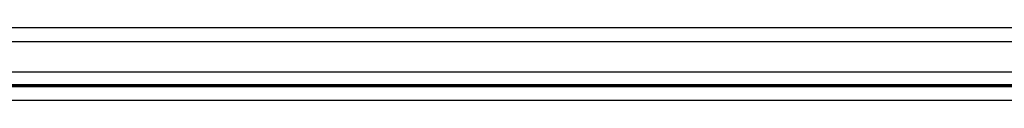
# Model space of a CAD drawing. Header units: millimetres. Extents: x 0 to 287, y 0 to 200.
# Tile 16 of 63: x 43.641 to 52.313, y 92.078 to 92.716. Entities that reach past the tile are written whole.
import ezdxf

# ---------------------------------------------------------------- set-up
doc = ezdxf.new("R2010")
doc.units = ezdxf.units.MM
doc.layers.add('130.194_BW4C_CTM', color=7, linetype='Continuous')
doc.layers.add('Défaut', color=7, linetype='Continuous')

# ---------------------------------------------------------------- blocks, each defined once
blk = doc.blocks.new('SE1')
at = {"layer": '130.194_BW4C_CTM', "color": 7, "linetype": 'Continuous'}
for p, q in [((72.776, 92.7159), (37.336, 92.7159)), ((37.336, 92.5959), (72.776, 92.5959)), ((72.896, 92.3239), (37.216, 92.3239)), ((74.278, 92.1959), (35.834, 92.1959)), ((37.216, 92.2159), (72.896, 92.2159)), ((37.216, 92.2079), (72.896, 92.2079)), ((37.191, 92.0779), (72.921, 92.0779))]:
    blk.add_line(p, q, dxfattribs=at)

msp = doc.modelspace()

# ---------------------------------------------------------------- block references
at = {"layer": 'Défaut'}
msp.add_blockref('SE1', (0, 0), dxfattribs=at)

doc.saveas('drawing.dxf')
